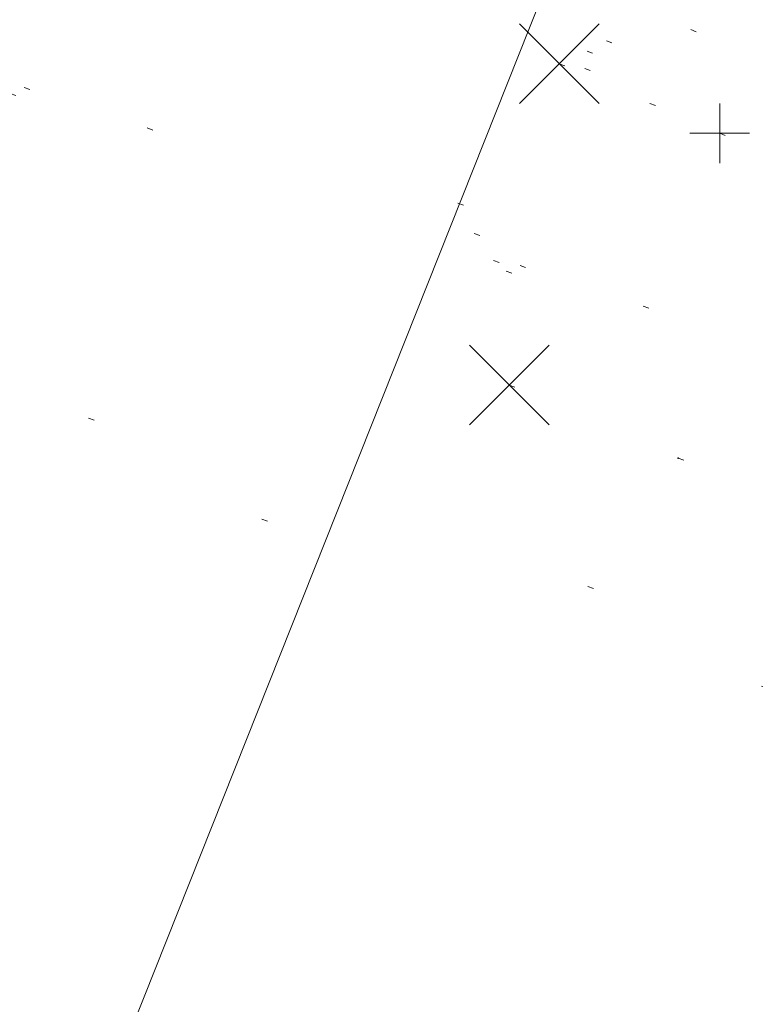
# Model space of a CAD drawing. Extents: x 413123 to 1465301, y 377724 to 504150.
# Tile 18 of 256: x 1463386 to 1463398, y 433133 to 433149. Entities that reach past the tile are written whole.
import ezdxf

# ---------------------------------------------------------------- set-up
doc = ezdxf.new("R2010")
doc.units = 0
doc.header["$MEASUREMENT"] = 0
for name, pattern in [('DGN Style 1', [8.732639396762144, 0.01453018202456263, -8.71810921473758]), ('DGN Style 3', [20.34225483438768, 14.53018202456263, -5.812072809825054]), ('DGN Style 5', [10.171127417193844, 4.35905460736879, -5.812072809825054])]:
    doc.linetypes.add(name, pattern=pattern)
for name, color, linetype, lineweight in [('DR_X_Text', 7, 'Continuous', 0), ('PM_X_Cells', 7, 'Continuous', 0), ('PM_X_Cells (Construction)', 7, 'Continuous', 0), ('PM_X_Parking_Lot_Stall', 7, 'DGN Style 5', 0), ('PV_X_Curb', 120, 'DGN Style 1', 0), ('PV_X_EOP', 7, 'DGN Style 3', 0), ('SV_X_Random_Point (Construction)', 7, 'Continuous', 0)]:
    doc.layers.add(name, color=color, linetype=linetype, lineweight=lineweight)
doc.layers.add('SV_Observation (Construction)', color=97, linetype='DGN Style 1', lineweight=0, transparency=0.9)
doc.layers.add('SV_X_Shot_Marker (Construction)', color=40, linetype='Continuous', lineweight=0, transparency=0.5)
doc.styles.add('X_Straight-Normal LS 0.50_0', font='calibril.ttf')
doc.dimstyles.new('X_Dec-0  Masked  Straight', dxfattribs={"dimtxt": 0.13999972, "dimasz": 0.13999972, "dimexe": 0.06999986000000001, "dimexo": 0.06999986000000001, "dimgap": 0.06999986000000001, "dimtad": 1, "dimdec": 0, "dimzin": 3, "dimdsep": 46, "dimtxsty": 'X_Straight-Normal LS 0.50_0', "dimcen": 0, "dimclrd": 7, "dimclre": 7, "dimaunit": 1, "dimadec": 4, "dimazin": 2, "dimtfac": 1, "dimtdec": 0, "dimtofl": 0, "dimtmove": 1, "dimatfit": 1, "dimfxl": 1, "dimtolj": 1, "dimtzin": 3, "dimlwd": 0, "dimlwe": 0, "dimarcsym": 0})

# ---------------------------------------------------------------- blocks, each defined once
blk = doc.blocks.new('SVPT_2455')
at = {"layer": 'SV_X_Shot_Marker (Construction)', "transparency": 33554495}
for p, q in [((0, 0.02499999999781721), (0, -0.02500000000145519)), ((-0.02499999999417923, 0), (0.02500000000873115, 0))]:
    blk.add_line(p, q, dxfattribs=at)
blk.add_point((0, 0), dxfattribs=at)
blk = doc.blocks.new('X_525')
at = {"layer": 'SV_X_Random_Point (Construction)', "color": 7, "linetype": 'Continuous', "lineweight": 0, "transparency": 33554559}
for p, q in [((-0.03333333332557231, -0.03337499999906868), (0.03333333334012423, 0.03337499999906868)), ((-0.03333333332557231, 0.03337499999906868), (0.03333333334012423, -0.03337499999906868))]:
    blk.add_line(p, q, dxfattribs=at)
blk = doc.blocks.new('PMHS_1')
at = {"layer": 'PM_X_Cells (Construction)', "color": 7, "linetype": 'Continuous', "lineweight": 30}
blk.add_point((0, 0), dxfattribs=at)
blk = doc.blocks.new('X_528')
at = {"layer": 'SV_X_Random_Point (Construction)', "color": 7, "linetype": 'Continuous', "lineweight": 0, "transparency": 33554559}
for p, q in [((-0.03333333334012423, -0.03337499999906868), (0.03333333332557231, 0.03337499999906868)), ((-0.03333333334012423, 0.03337499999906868), (0.03333333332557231, -0.03337499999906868))]:
    blk.add_line(p, q, dxfattribs=at)

msp = doc.modelspace()

# ---------------------------------------------------------------- linework, layer by layer
at = {"layer": 'PM_X_Parking_Lot_Stall', "extrusion": (0.03081135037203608, 0.08852785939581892, 0.995597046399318), "elevation": 84005.00695249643, "flags": 128}
msp.add_lwpolyline([(-1239722.489240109, -886121.6598026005), (-1239705.710959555, -886127.9769823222), (-1239705.728249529, -886131.3806150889)], dxfattribs=at)
at = {"layer": 'PV_X_Curb'}
msp.add_open_spline([(1463694.730807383, 433042.1012902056, 573.2000085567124), (1463688.122071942, 433044.6665198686, 573.2117681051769), (1463681.5133365, 433047.2317495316, 573.2235276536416), (1463674.904601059, 433049.7969791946, 573.2352872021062), (1463669.906627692, 433051.7384291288, 573.2422034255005), (1463664.908654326, 433053.679879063, 573.249119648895), (1463659.910680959, 433055.6213289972, 573.2560358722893), (1463659.31440991, 433055.8530469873, 573.3282538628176), (1463658.718138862, 433056.0847649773, 573.400471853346), (1463658.121867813, 433056.3164829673, 573.4726898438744), (1463656.811811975, 433056.8455353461, 573.4691755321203), (1463655.501756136, 433057.3745877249, 573.4656612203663), (1463654.191700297, 433057.9036401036, 573.4621469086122), (1463647.078403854, 433060.7016199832, 573.4311409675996), (1463639.965107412, 433063.4995998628, 573.4001350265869), (1463632.851810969, 433066.2975797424, 573.3691290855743), (1463626.603526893, 433068.7760307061, 573.3262890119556), (1463620.355242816, 433071.25448167, 573.2834489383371), (1463614.10695874, 433073.7329326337, 573.2406088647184), (1463606.821724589, 433076.5483492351, 573.1778320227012), (1463599.536490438, 433079.3637658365, 573.1150551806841), (1463592.251256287, 433082.1791824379, 573.052278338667), (1463585.048675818, 433085.0513616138, 572.9767093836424), (1463577.846095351, 433087.9235407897, 572.901140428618), (1463570.643514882, 433090.7957199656, 572.8255714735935), (1463568.520856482, 433091.6009161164, 572.8136526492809), (1463566.398198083, 433092.4061122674, 572.8017338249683), (1463564.275539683, 433093.2113084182, 572.7898150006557), (1463563.658286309, 433093.4932407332, 572.723361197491), (1463563.041032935, 433093.7751730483, 572.6569073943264), (1463562.423779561, 433094.0571053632, 572.5904535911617), (1463557.897842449, 433095.8076798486, 572.5495712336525), (1463553.371905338, 433097.5582543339, 572.5086888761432), (1463548.845968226, 433099.3088288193, 572.4678065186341), (1463541.746736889, 433102.0973839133, 572.4116307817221), (1463534.647505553, 433104.8859390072, 572.3554550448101), (1463527.548274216, 433107.6744941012, 572.2992793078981), (1463527.099574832, 433107.8541490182, 572.3819727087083), (1463526.650875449, 433108.0338039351, 572.4646661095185), (1463526.202176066, 433108.2134588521, 572.5473595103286), (1463518.442801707, 433111.2934591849, 572.5872886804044), (1463510.683427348, 433114.3734595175, 572.6272178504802), (1463502.924052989, 433117.4534598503, 572.6671470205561), (1463495.101662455, 433120.5759616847, 572.6180249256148), (1463487.279271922, 433123.6984635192, 572.5689028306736), (1463479.456881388, 433126.8209653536, 572.5197807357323), (1463474.540841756, 433128.7396558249, 572.5305568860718), (1463469.624802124, 433130.6583462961, 572.5413330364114), (1463464.708762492, 433132.5770367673, 572.5521091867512), (1463464.15178183, 433132.7738995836, 572.4839343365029), (1463463.594801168, 433132.9707623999, 572.4157594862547), (1463463.037820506, 433133.1676252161, 572.3475846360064), (1463455.395093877, 433136.1460172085, 572.2965798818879), (1463447.752367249, 433139.1244092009, 572.2455751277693), (1463440.10964062, 433142.1028011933, 572.1945703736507), (1463439.463345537, 433142.3911085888, 572.2249332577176), (1463438.817050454, 433142.6794159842, 572.2552961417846), (1463438.170755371, 433142.9677233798, 572.2856590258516), (1463431.589276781, 433145.5431962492, 572.3185177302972), (1463425.007798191, 433148.1186691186, 572.351376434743), (1463418.4263196, 433150.6941419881, 572.3842351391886), (1463413.565512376, 433152.6091060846, 572.3506952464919), (1463408.704705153, 433154.5240701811, 572.3171553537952), (1463403.843897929, 433156.4390342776, 572.2836154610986), (1463402.295983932, 433157.0721267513, 572.2966227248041), (1463400.748069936, 433157.7052192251, 572.3096299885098), (1463399.20015594, 433158.3383116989, 572.3226372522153), (1463398.571326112, 433158.6030358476, 572.2531442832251), (1463397.942496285, 433158.8677599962, 572.1836513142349), (1463397.313666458, 433159.1324841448, 572.1141583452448), (1463389.499427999, 433162.1494767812, 572.1431257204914), (1463381.68518954, 433165.1664694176, 572.172093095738), (1463373.87095108, 433168.1834620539, 572.2010604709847), (1463373.202610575, 433168.4242856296, 572.2485422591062), (1463372.53427007, 433168.6651092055, 572.2960240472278), (1463371.865929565, 433168.9059327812, 572.3435058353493), (1463366.852918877, 433170.8940812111, 572.309207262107), (1463361.839908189, 433172.882229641, 572.2749086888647), (1463356.826897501, 433174.8703780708, 572.2406101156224), (1463350.263613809, 433177.4130764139, 572.2105829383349), (1463343.700330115, 433179.955774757, 572.1805557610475), (1463337.137046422, 433182.4984731, 572.1505285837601), (1463332.732110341, 433184.1753668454, 572.1399057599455), (1463328.327174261, 433185.8522605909, 572.129282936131), (1463323.922238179, 433187.5291543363, 572.1186601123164), (1463323.550514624, 433187.6736224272, 572.0672464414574), (1463323.17879107, 433187.8180905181, 572.0158327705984), (1463322.807067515, 433187.9625586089, 571.9644190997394), (1463314.242457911, 433191.4677850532, 571.9189611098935), (1463305.677848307, 433194.9730114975, 571.8735031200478), (1463297.113238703, 433198.4782379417, 571.8280451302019), (1463296.447798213, 433198.6498683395, 571.8729159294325), (1463295.782357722, 433198.8214987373, 571.917786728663), (1463295.116917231, 433198.9931291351, 571.9626575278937), (1463288.43623397, 433201.6173953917, 571.9595616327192), (1463281.755550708, 433204.2416616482, 571.9564657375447), (1463275.074867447, 433206.8659279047, 571.9533698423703), (1463270.698621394, 433208.5836220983, 571.955071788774), (1463266.322375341, 433210.3013162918, 571.9567737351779), (1463261.946129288, 433212.0190104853, 571.9584756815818), (1463261.255964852, 433212.2907585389, 571.8814296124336), (1463260.565800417, 433212.5625065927, 571.8043835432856), (1463259.875635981, 433212.8342546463, 571.7273374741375), (1463253.221984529, 433215.4661261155, 571.684237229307), (1463246.568333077, 433218.0979975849, 571.6411369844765), (1463239.914681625, 433220.7298690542, 571.5980367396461), (1463232.697418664, 433223.5591135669, 571.584901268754), (1463225.480155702, 433226.3883580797, 571.5717657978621), (1463218.262892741, 433229.2176025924, 571.5586303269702), (1463212.689928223, 433231.3845503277, 571.501804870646), (1463207.116963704, 433233.5514980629, 571.4449794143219), (1463201.543999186, 433235.7184457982, 571.3881539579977), (1463197.702392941, 433237.2969398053, 571.3824755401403), (1463193.860786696, 433238.8754338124, 571.376797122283), (1463190.01918045, 433240.4539278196, 571.3711187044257), (1463189.420555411, 433240.6641899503, 571.4587546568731), (1463188.821930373, 433240.874452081, 571.5463906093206), (1463188.223305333, 433241.0847142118, 571.6340265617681), (1463185.054584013, 433242.3131517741, 571.6250500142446), (1463181.885862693, 433243.5415893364, 571.6160734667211), (1463178.717141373, 433244.7700268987, 571.6070969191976), (1463171.181422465, 433247.7347391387, 571.5342143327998), (1463163.645703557, 433250.6994513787, 571.4613317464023), (1463156.10998465, 433253.6641636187, 571.3884491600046), (1463148.761307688, 433256.5197229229, 571.322577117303), (1463141.412630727, 433259.3752822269, 571.2567050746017), (1463134.063953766, 433262.2308415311, 571.1908330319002), (1463126.984343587, 433264.9936274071, 571.2120531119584), (1463119.904733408, 433267.756413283, 571.2332731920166), (1463112.82512323, 433270.519199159, 571.2544932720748), (1463106.948373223, 433272.8554993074, 571.272380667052), (1463101.071623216, 433275.1917994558, 571.290268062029), (1463095.19487321, 433277.5280996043, 571.3081554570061), (1463087.382378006, 433280.5556578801, 571.2445784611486), (1463079.569882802, 433283.583216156, 571.1810014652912), (1463071.757387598, 433286.6107744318, 571.1174244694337), (1463067.011834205, 433288.4980060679, 571.0790224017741), (1463062.266280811, 433290.385237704, 571.0406203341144), (1463057.520727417, 433292.27246934, 571.0022182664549), (1463052.596696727, 433294.1302708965, 570.9741905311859), (1463047.672666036, 433295.988072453, 570.946162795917), (1463042.748635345, 433297.8458740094, 570.9181350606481), (1463040.996474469, 433298.028892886, 570.6600759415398), (1463037.884741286, 433298.0614564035, 570.3732611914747), (1463033.533792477, 433297.4811137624, 570.213053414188), (1463028.578927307, 433295.8351240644, 570.8846791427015), (1463025.750437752, 433293.3300609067, 570.5443428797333), (1463024.222435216, 433291.00068514, 570.5092220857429), (1463023.412434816, 433289.7658735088, 570.490604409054), (1463022.602434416, 433288.5310618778, 570.4719867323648), (1463021.792434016, 433287.2962502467, 570.4533690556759), (1463021.001432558, 433285.3732457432, 570.5012869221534), (1463020.2104311, 433283.4502412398, 570.549204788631), (1463019.419429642, 433281.5272367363, 570.5971226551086), (1463018.531487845, 433279.3825151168, 570.6481372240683), (1463017.643546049, 433277.2377934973, 570.6991517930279), (1463016.755604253, 433275.0930718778, 570.7501663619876), (1463014.741467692, 433270.0950215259, 570.9656913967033), (1463012.727331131, 433265.096971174, 571.181216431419), (1463010.71319457, 433260.0989208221, 571.3967414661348)], degree=3, knots=[0, 0, 0, 0, 0.01923076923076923, 0.01923076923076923, 0.01923076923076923, 0.03846153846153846, 0.03846153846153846, 0.03846153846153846, 0.05769230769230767, 0.05769230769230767, 0.05769230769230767, 0.07692307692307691, 0.07692307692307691, 0.07692307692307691, 0.09615384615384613, 0.09615384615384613, 0.09615384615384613, 0.1153846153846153, 0.1153846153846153, 0.1153846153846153, 0.1346153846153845, 0.1346153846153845, 0.1346153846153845, 0.1538461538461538, 0.1538461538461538, 0.1538461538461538, 0.1730769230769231, 0.1730769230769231, 0.1730769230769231, 0.1923076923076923, 0.1923076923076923, 0.1923076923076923, 0.2115384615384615, 0.2115384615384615, 0.2115384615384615, 0.2307692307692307, 0.2307692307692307, 0.2307692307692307, 0.25, 0.25, 0.25, 0.269230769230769, 0.269230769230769, 0.269230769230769, 0.2884615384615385, 0.2884615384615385, 0.2884615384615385, 0.3076923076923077, 0.3076923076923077, 0.3076923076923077, 0.3269230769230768, 0.3269230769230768, 0.3269230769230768, 0.3461538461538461, 0.3461538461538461, 0.3461538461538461, 0.3653846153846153, 0.3653846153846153, 0.3653846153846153, 0.3846153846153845, 0.3846153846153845, 0.3846153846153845, 0.4038461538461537, 0.4038461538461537, 0.4038461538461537, 0.423076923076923, 0.423076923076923, 0.423076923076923, 0.4423076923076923, 0.4423076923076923, 0.4423076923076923, 0.4615384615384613, 0.4615384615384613, 0.4615384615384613, 0.4807692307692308, 0.4807692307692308, 0.4807692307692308, 0.5, 0.5, 0.5, 0.5192307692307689, 0.5192307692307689, 0.5192307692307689, 0.538461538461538, 0.538461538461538, 0.538461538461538, 0.5576923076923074, 0.5576923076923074, 0.5576923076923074, 0.576923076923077, 0.576923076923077, 0.576923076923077, 0.5961538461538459, 0.5961538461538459, 0.5961538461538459, 0.6153846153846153, 0.6153846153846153, 0.6153846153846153, 0.6346153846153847, 0.6346153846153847, 0.6346153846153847, 0.6538461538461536, 0.6538461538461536, 0.6538461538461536, 0.673076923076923, 0.673076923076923, 0.673076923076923, 0.6923076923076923, 0.6923076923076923, 0.6923076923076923, 0.7115384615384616, 0.7115384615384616, 0.7115384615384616, 0.7307692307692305, 0.7307692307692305, 0.7307692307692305, 0.7499999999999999, 0.7499999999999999, 0.7499999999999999, 0.7692307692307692, 0.7692307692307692, 0.7692307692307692, 0.7884615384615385, 0.7884615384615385, 0.7884615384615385, 0.8076923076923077, 0.8076923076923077, 0.8076923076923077, 0.826923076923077, 0.826923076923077, 0.826923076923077, 0.846153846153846, 0.846153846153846, 0.846153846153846, 0.8653846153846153, 0.8653846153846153, 0.8653846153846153, 0.8846153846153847, 0.8846153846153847, 0.8846153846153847, 0.9038461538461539, 0.9038461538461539, 0.9038461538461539, 0.9087225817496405, 0.9125585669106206, 0.9159702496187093, 0.9230769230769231, 0.9230769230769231, 0.9230769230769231, 0.9423076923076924, 0.9423076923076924, 0.9423076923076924, 0.9615384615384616, 0.9615384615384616, 0.9615384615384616, 0.9807692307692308, 0.9807692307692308, 0.9807692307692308, 1, 1, 1, 1], dxfattribs=at)
at = {"layer": 'PV_X_EOP'}
msp.add_open_spline([(1463695.37345491, 433042.3269481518, 573.2056029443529), (1463695.118355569, 433042.4173281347, 573.1929567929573), (1463694.863256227, 433042.5077081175, 573.1803106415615), (1463694.608156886, 433042.5980881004, 573.1676644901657), (1463688.127196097, 433045.133574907, 573.1638691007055), (1463681.646235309, 433047.6690617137, 573.1600737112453), (1463675.165274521, 433050.2045485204, 573.1562783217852), (1463668.255959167, 433052.9440202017, 573.1540820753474), (1463661.346643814, 433055.6834918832, 573.1518858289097), (1463654.437328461, 433058.4229635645, 573.149689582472), (1463647.338400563, 433061.2071824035, 573.1301154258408), (1463640.239472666, 433063.9914012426, 573.1105412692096), (1463633.140544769, 433066.7756200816, 573.0909671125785), (1463626.823799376, 433069.2202639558, 573.0453158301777), (1463620.507053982, 433071.6649078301, 572.999664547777), (1463614.190308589, 433074.1095517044, 572.9540132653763), (1463606.930945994, 433076.9629614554, 572.8967218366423), (1463599.671583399, 433079.8163712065, 572.8394304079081), (1463592.412220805, 433082.6697809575, 572.7821389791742), (1463585.208613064, 433085.5359198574, 572.7224006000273), (1463578.005005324, 433088.4020587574, 572.6626622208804), (1463570.801397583, 433091.2681976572, 572.6029238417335), (1463563.539543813, 433094.1288766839, 572.5195568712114), (1463556.277690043, 433096.9895557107, 572.4361899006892), (1463549.015836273, 433099.8502347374, 572.3528229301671), (1463541.464235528, 433102.896740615, 572.3143753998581), (1463533.912634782, 433105.9432464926, 572.2759278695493), (1463526.361034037, 433108.9897523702, 572.2374803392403), (1463524.510466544, 433109.6486739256, 572.222419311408), (1463522.659899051, 433110.307595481, 572.2073582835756), (1463520.809331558, 433110.9665170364, 572.1922972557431), (1463520.996148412, 433111.478044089, 572.2051758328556), (1463521.182965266, 433111.9895711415, 572.2180544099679), (1463521.36978212, 433112.5010981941, 572.2309329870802), (1463520.520611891, 433112.8412018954, 572.2365752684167), (1463519.671441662, 433113.1813055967, 572.2422175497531), (1463518.822271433, 433113.5214092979, 572.2478598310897), (1463518.644435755, 433113.0349413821, 572.2388127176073), (1463518.466600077, 433112.5484734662, 572.229765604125), (1463518.288764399, 433112.0620055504, 572.2207184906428), (1463514.835464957, 433113.4033588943, 572.2367800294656), (1463511.382165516, 433114.7447122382, 572.2528415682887), (1463507.928866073, 433116.0860655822, 572.2689031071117), (1463493.594865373, 433121.7420238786, 572.2482959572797), (1463479.260864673, 433127.3979821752, 572.2276888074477), (1463464.926863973, 433133.0539404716, 572.2070816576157), (1463449.455525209, 433139.0728186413, 572.1640707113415), (1463433.984186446, 433145.0916968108, 572.1210597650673), (1463418.512847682, 433151.1105749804, 572.0780488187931), (1463413.328996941, 433153.1553309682, 572.0135393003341), (1463408.145146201, 433155.200086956, 571.9490297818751), (1463402.961295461, 433157.2448429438, 571.8845202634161), (1463403.132465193, 433157.7716799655, 571.9190447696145), (1463403.303634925, 433158.2985169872, 571.953569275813), (1463403.474804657, 433158.825354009, 571.9880937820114), (1463402.600267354, 433159.1613721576, 571.9863420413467), (1463401.725730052, 433159.4973903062, 571.984590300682), (1463400.851192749, 433159.8334084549, 571.9828385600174), (1463400.653049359, 433159.3552482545, 571.9439093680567), (1463400.454905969, 433158.8770880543, 571.9049801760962), (1463400.256762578, 433158.3989278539, 571.8660509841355), (1463399.322085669, 433158.774478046, 571.9116587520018), (1463398.387408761, 433159.150028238, 571.9572665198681), (1463397.452731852, 433159.5255784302, 572.0028742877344), (1463389.04126259, 433162.8168634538, 571.9920574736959), (1463380.629793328, 433166.1081484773, 571.9812406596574), (1463372.218324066, 433169.3994335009, 571.9704238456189), (1463367.156032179, 433171.3851717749, 571.9528553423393), (1463362.093740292, 433173.370910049, 571.9352868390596), (1463357.031448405, 433175.3566483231, 571.91771833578), (1463350.485608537, 433177.9162151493, 571.9032139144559), (1463343.93976867, 433180.4757819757, 571.8887094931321), (1463337.393928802, 433183.0353488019, 571.8742050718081), (1463332.955818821, 433184.7683232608, 571.8612483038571), (1463328.517708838, 433186.5012977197, 571.8482915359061), (1463324.079598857, 433188.2342721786, 571.835334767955), (1463307.834725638, 433194.592922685, 571.7755947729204), (1463291.58985242, 433200.9515731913, 571.7158547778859), (1463275.344979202, 433207.3102236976, 571.6561147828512), (1463270.255842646, 433209.3105723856, 571.6395679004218), (1463265.16670609, 433211.3109210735, 571.6230210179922), (1463260.077569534, 433213.3112697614, 571.6064741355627), (1463253.452444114, 433215.9179517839, 571.5595870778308), (1463246.827318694, 433218.5246338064, 571.5127000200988), (1463240.202193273, 433221.1313158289, 571.4658129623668), (1463232.962477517, 433223.9732301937, 571.4532933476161), (1463225.722761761, 433226.8151445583, 571.4407737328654), (1463218.483046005, 433229.6570589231, 571.4282541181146), (1463212.90690448, 433231.8646312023, 571.4088467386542), (1463207.330762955, 433234.0722034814, 571.3894393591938), (1463201.754621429, 433236.2797757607, 571.3700319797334), (1463194.142429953, 433239.2572758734, 571.3409586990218), (1463186.530238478, 433242.2347759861, 571.3118854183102), (1463178.918047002, 433245.2122760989, 571.2828121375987), (1463169.428496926, 433248.9128530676, 571.1919051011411), (1463159.93894685, 433252.6134300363, 571.1009980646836), (1463150.449396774, 433256.314007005, 571.0100910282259), (1463145.077359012, 433258.4557943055, 570.9673048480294), (1463139.70532125, 433260.5975816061, 570.9245186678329), (1463134.333283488, 433262.7393689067, 570.8817324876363), (1463132.297653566, 433263.5246301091, 570.8037126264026), (1463130.262023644, 433264.3098913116, 570.7256927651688), (1463128.226393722, 433265.0951525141, 570.6476729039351), (1463128.413443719, 433265.4813551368, 570.6980714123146), (1463128.600493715, 433265.8675577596, 570.748469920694), (1463128.787543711, 433266.2537603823, 570.7988684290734), (1463127.919822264, 433266.676285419, 570.7925938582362), (1463127.052100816, 433267.0988104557, 570.786319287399), (1463126.184379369, 433267.5213354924, 570.7800447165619), (1463126.004706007, 433267.0870623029, 570.7088488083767), (1463125.825032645, 433266.6527891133, 570.6376529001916), (1463125.645359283, 433266.2185159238, 570.5664569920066), (1463121.458270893, 433267.8591123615, 570.6667666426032), (1463117.271182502, 433269.4997087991, 570.7670762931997), (1463113.084094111, 433271.1403052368, 570.8673859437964), (1463107.189564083, 433273.4271367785, 570.8747985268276), (1463101.295034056, 433275.7139683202, 570.8822111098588), (1463095.400504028, 433278.0007998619, 570.88962369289), (1463087.576983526, 433281.0591137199, 570.8606773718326), (1463079.753463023, 433284.117427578, 570.8317310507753), (1463071.92994252, 433287.175741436, 570.8027847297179), (1463067.216062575, 433289.0371870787, 570.7609532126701), (1463062.502182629, 433290.8986327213, 570.7191216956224), (1463057.788302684, 433292.7600783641, 570.6772901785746), (1463055.438489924, 433293.6549933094, 570.597871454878), (1463053.088677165, 433294.5499082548, 570.5184527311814), (1463050.738864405, 433295.4448232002, 570.4390340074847), (1463050.919405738, 433295.974786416, 570.493206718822), (1463051.099947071, 433296.5047496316, 570.547379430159), (1463051.280488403, 433297.0347128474, 570.6015521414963), (1463050.479713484, 433297.3478403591, 570.5996470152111), (1463049.678938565, 433297.660967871, 570.5977418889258), (1463048.878163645, 433297.9740953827, 570.5958367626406), (1463048.616684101, 433297.4827268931, 570.554312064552), (1463048.355204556, 433296.9913584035, 570.5127873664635), (1463048.093725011, 433296.499989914, 570.471262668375), (1463046.16244202, 433297.1796919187, 570.4532430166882), (1463044.231159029, 433297.8593939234, 570.4352233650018), (1463042.299876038, 433298.5390959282, 570.4172037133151), (1463040.683227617, 433298.6270722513, 570.3881765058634), (1463037.665619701, 433298.5647521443, 570.3323767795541), (1463033.387011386, 433297.9238663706, 570.2772123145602), (1463028.240821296, 433296.3164198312, 570.1397972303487), (1463025.314393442, 433293.7317706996, 570.0019896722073), (1463023.773730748, 433291.3674614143, 569.9858104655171), (1463022.862373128, 433289.9688870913, 569.9762398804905), (1463021.951015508, 433288.5703127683, 569.966669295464), (1463021.039657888, 433287.1717384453, 569.9570987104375)], degree=3, knots=[0, 0, 0, 0, 0.02083333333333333, 0.02083333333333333, 0.02083333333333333, 0.04166666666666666, 0.04166666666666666, 0.04166666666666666, 0.06249999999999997, 0.06249999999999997, 0.06249999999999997, 0.08333333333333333, 0.08333333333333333, 0.08333333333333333, 0.1041666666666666, 0.1041666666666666, 0.1041666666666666, 0.1249999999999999, 0.1249999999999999, 0.1249999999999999, 0.1458333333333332, 0.1458333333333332, 0.1458333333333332, 0.1666666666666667, 0.1666666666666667, 0.1666666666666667, 0.1875, 0.1875, 0.1875, 0.2083333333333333, 0.2083333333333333, 0.2083333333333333, 0.2291666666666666, 0.2291666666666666, 0.2291666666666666, 0.2499999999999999, 0.2499999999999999, 0.2499999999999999, 0.2708333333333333, 0.2708333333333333, 0.2708333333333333, 0.2916666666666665, 0.2916666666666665, 0.2916666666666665, 0.3125, 0.3125, 0.3125, 0.3333333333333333, 0.3333333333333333, 0.3333333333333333, 0.3541666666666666, 0.3541666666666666, 0.3541666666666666, 0.375, 0.375, 0.375, 0.3958333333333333, 0.3958333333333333, 0.3958333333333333, 0.4166666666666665, 0.4166666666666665, 0.4166666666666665, 0.4374999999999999, 0.4374999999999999, 0.4374999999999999, 0.4583333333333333, 0.4583333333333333, 0.4583333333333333, 0.4791666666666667, 0.4791666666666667, 0.4791666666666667, 0.4999999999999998, 0.4999999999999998, 0.4999999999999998, 0.5208333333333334, 0.5208333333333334, 0.5208333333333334, 0.5416666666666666, 0.5416666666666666, 0.5416666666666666, 0.5624999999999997, 0.5624999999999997, 0.5624999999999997, 0.5833333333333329, 0.5833333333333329, 0.5833333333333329, 0.6041666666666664, 0.6041666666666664, 0.6041666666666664, 0.625, 0.625, 0.625, 0.6458333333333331, 0.6458333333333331, 0.6458333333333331, 0.6666666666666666, 0.6666666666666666, 0.6666666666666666, 0.6875, 0.6875, 0.6875, 0.7083333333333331, 0.7083333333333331, 0.7083333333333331, 0.7291666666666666, 0.7291666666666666, 0.7291666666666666, 0.75, 0.75, 0.75, 0.7708333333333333, 0.7708333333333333, 0.7708333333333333, 0.7916666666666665, 0.7916666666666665, 0.7916666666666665, 0.8125, 0.8125, 0.8125, 0.8333333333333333, 0.8333333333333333, 0.8333333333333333, 0.8541666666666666, 0.8541666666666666, 0.8541666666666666, 0.875, 0.875, 0.875, 0.8958333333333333, 0.8958333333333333, 0.8958333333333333, 0.9166666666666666, 0.9166666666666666, 0.9166666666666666, 0.9375, 0.9375, 0.9375, 0.9583333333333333, 0.9583333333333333, 0.9583333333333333, 0.9631710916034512, 0.9674286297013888, 0.9713421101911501, 0.9791666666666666, 0.9791666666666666, 0.9791666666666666, 1, 1, 1, 1], dxfattribs=at)
at = {"layer": 'SV_Observation (Construction)', "transparency": 33554434}
for p in [(1463345.893035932, 433167.1308168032, 572.7809681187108), (1463351.28508771, 433166.4183973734, 572.675208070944), (1463352.990629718, 433165.3891186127, 572.6238513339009), (1463354.207238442, 433164.3760815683, 572.891962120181), (1463343.802169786, 433163.7163991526, 573.2015688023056), (1463344.311266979, 433163.0050338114, 573.2305644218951), (1463352.404645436, 433160.2262399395, 573.1875615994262), (1463352.853076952, 433160.1564154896, 573.2671928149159), (1463372.485742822, 433158.6232208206, 572.3726916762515), (1463371.048692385, 433158.3686575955, 572.3870606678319), (1463360.142704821, 433158.3055866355, 573.1009658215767), (1463371.748130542, 433157.244753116, 572.4091229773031), (1463371.515065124, 433153.5269604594, 572.66512885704), (1463371.515065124, 433153.5269604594, 572.66512885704), (1463382.237976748, 433153.4419869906, 572.400549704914), (1463394.771869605, 433149.907846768, 572.4435250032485), (1463395.01138931, 433148.6433050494, 572.4021904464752), (1463370.41908636, 433148.3440819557, 573.0327207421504), (1463397.695816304, 433147.4789503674, 572.6500505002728), (1463381.669562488, 433143.8155533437, 573.0249547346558), (1463394.174704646, 433143.2666054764, 572.8569376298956), (1463397.003449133, 433142.0420466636, 572.9410012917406)]:
    msp.add_line(p, (1463625.061710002, 433062.5083400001, 573.4399999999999), dxfattribs=at)

# ---------------------------------------------------------------- block references
at = {"layer": 'PM_X_Cells', "color": 7, "linetype": 'Continuous', "lineweight": 30, "rotation": 320}
msp.add_blockref('PMHS_1', (1463397.003449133, 433142.0420466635, 572.9410012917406), dxfattribs=at)
at = {"layer": 'SV_X_Random_Point (Construction)', "color": 7, "linetype": 'Continuous', "lineweight": 0, "transparency": 33554559, "xscale": 20, "yscale": 20, "zscale": 20}
for name, p in [('X_528', (1463395.011389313, 433148.6433050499, 572.4021904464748)), ('X_525', (1463394.174704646, 433143.2666054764, 572.8569376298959))]:
    msp.add_blockref(name, p, dxfattribs=at)
at = {"layer": 'SV_X_Shot_Marker (Construction)', "transparency": 33554495, "xscale": 20, "yscale": 20, "zscale": 20}
msp.add_blockref('SVPT_2455', (1463397.695816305, 433147.478950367, 572.6500505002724), dxfattribs=at)

# ---------------------------------------------------------------- leaders
at = {"layer": 'DR_X_Text', "color": 7, "linetype": 'Continuous', "lineweight": 0}
msp.add_leader([(1463394.771869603, 433149.9078467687, 572.4435250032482), (1463386.607652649, 433129.3676974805, 572.4435250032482)], dimstyle='X_Dec-0  Masked  Straight', override={"dimscale": 0, "dimtxt": 0.13999972, "dimasz": 0.13999972, "dimtad": 0}, dxfattribs=at)

doc.saveas('drawing.dxf')
